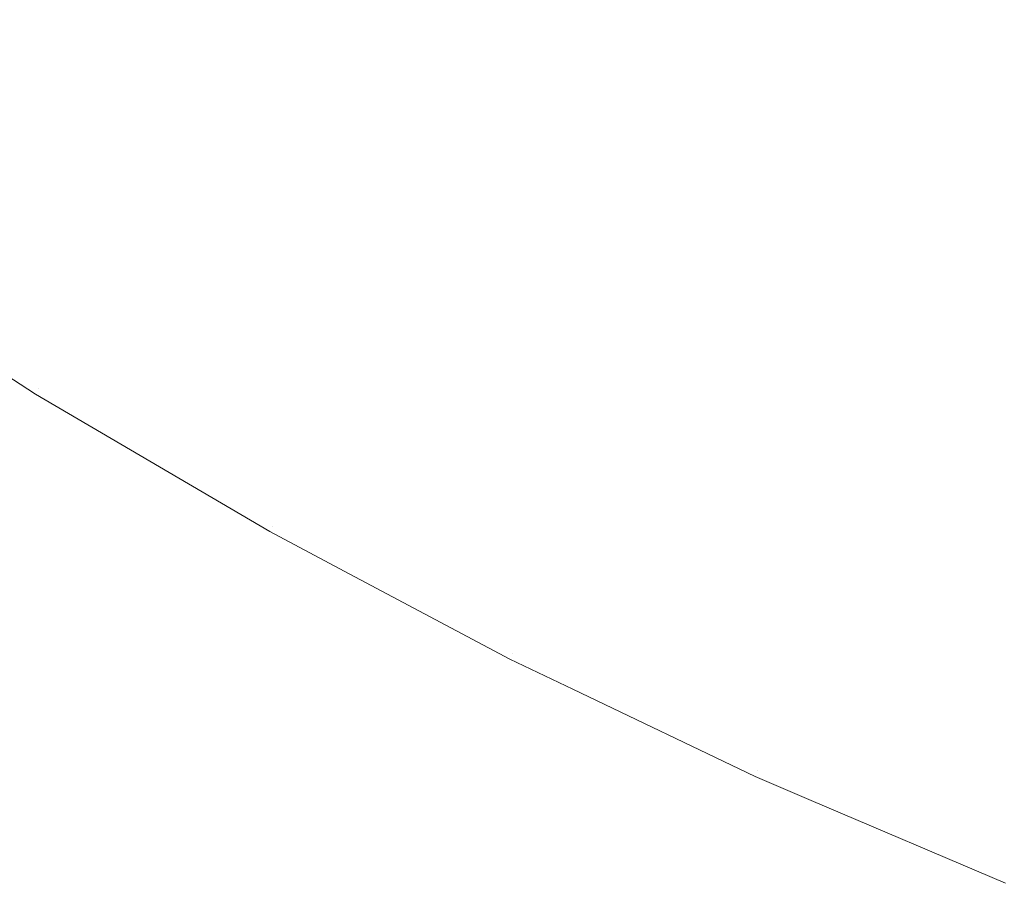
# Model space of a CAD drawing. Header units: centimetres. Extents: x -26.3 to 27.5, y 4.2 to 67.9.
# Tile 3 of 256: x -26.0392 to -26.0238, y 4.2074 to 4.2209. Entities that reach past the tile are written whole.
import ezdxf

# ---------------------------------------------------------------- set-up
doc = ezdxf.new("R2010")
doc.units = ezdxf.units.CM
doc.header["$LTSCALE"] = 2.54
doc.layers.add('Lucido design-1', color=7, linetype='Continuous')

# ---------------------------------------------------------------- blocks, each defined once
blk = doc.blocks.new('Gruppo-2-1')
at = {"color": 7, "linetype": 'Continuous', "lineweight": 9}
for points, invisible_edges in [([(-26.034712, 4.221971, -1111.074699), (-26.03799, 4.224086, -1111.074699), (-26.038868, 4.222786, -1111.078574), (-26.035535, 4.220635, -1111.078574)], 15), ([(-26.034712, 4.221971, -1147.174699), (-26.03799, 4.224086, -1147.174699), (-26.038868, 4.222786, -1147.178574), (-26.035535, 4.220635, -1147.178574)], 15), ([(-26.031166, 4.220323, -1111.754488), (-26.034517, 4.222289, -1111.754488), (-26.033607, 4.223765, -1111.758213), (-26.030321, 4.221837, -1111.758213)], 15), ([(-26.031166, 4.220323, -1147.854488), (-26.034517, 4.222289, -1147.854488), (-26.033607, 4.223765, -1147.858213), (-26.030321, 4.221837, -1147.858213)], 15), ([(-26.030504, 4.221508, -1111.07089), (-26.033805, 4.223445, -1111.07089), (-26.034712, 4.221971, -1111.074699), (-26.031348, 4.219997, -1111.074699)], 15), ([(-26.030504, 4.221508, -1147.17089), (-26.033805, 4.223445, -1147.17089), (-26.034712, 4.221971, -1147.174699), (-26.031348, 4.219997, -1147.174699)], 15), ([(-26.026955, 4.220049, -1111.758213), (-26.030321, 4.221837, -1111.758213), (-26.029402, 4.223481, -1111.761861), (-26.026107, 4.221731, -1111.761861)], 15), ([(-26.026955, 4.220049, -1147.858213), (-26.030321, 4.221837, -1147.858213), (-26.029402, 4.223481, -1147.861861), (-26.026107, 4.221731, -1147.861861)], 15), ([(-26.02274, 4.220122, -1111.761861), (-26.026107, 4.221731, -1111.761861), (-26.025193, 4.223543, -1111.765425), (-26.021904, 4.221972, -1111.765425)], 15), ([(-26.02274, 4.220122, -1147.861861), (-26.026107, 4.221731, -1147.861861), (-26.025193, 4.223543, -1147.865425), (-26.021904, 4.221972, -1147.865425)], 15), ([(-26.026273, 4.221402, -1111.067152), (-26.029582, 4.223159, -1111.067152), (-26.030504, 4.221508, -1111.07089), (-26.027124, 4.219713, -1111.07089)], 15), ([(-26.026273, 4.221402, -1147.167152), (-26.029582, 4.223159, -1147.167152), (-26.030504, 4.221508, -1147.17089), (-26.027124, 4.219713, -1147.17089)], 15), ([(-26.022048, 4.221653, -1111.063494), (-26.025351, 4.223231, -1111.063494), (-26.026273, 4.221402, -1111.067152), (-26.022892, 4.219787, -1111.067152)], 15), ([(-26.022048, 4.221653, -1147.163494), (-26.025351, 4.223231, -1147.163494), (-26.026273, 4.221402, -1147.167152), (-26.022892, 4.219787, -1147.167152)], 15), ([(-26.036092, 4.21973, -1111.746829), (-26.039463, 4.221906, -1111.746829), (-26.038666, 4.223086, -1111.750691), (-26.035345, 4.220943, -1111.750691)], 15), ([(-26.036092, 4.21973, -1147.846829), (-26.039463, 4.221906, -1147.846829), (-26.038666, 4.223086, -1147.850691), (-26.035345, 4.220943, -1147.850691)], 15), ([(-26.035535, 4.220635, -1111.078574), (-26.038868, 4.222786, -1111.078574), (-26.039655, 4.221622, -1111.082507), (-26.036272, 4.219438, -1111.082507)], 15), ([(-26.035535, 4.220635, -1147.178574), (-26.038868, 4.222786, -1147.178574), (-26.039655, 4.221622, -1147.182507), (-26.036272, 4.219438, -1147.182507)], 15), ([(-26.031937, 4.218943, -1111.750691), (-26.035345, 4.220943, -1111.750691), (-26.034517, 4.222289, -1111.754488), (-26.031166, 4.220323, -1111.754488)], 15), ([(-26.031937, 4.218943, -1147.850691), (-26.035345, 4.220943, -1147.850691), (-26.034517, 4.222289, -1147.854488), (-26.031166, 4.220323, -1147.854488)], 15), ([(-26.036755, 4.218653, -1111.742909), (-26.040172, 4.220858, -1111.742909), (-26.039463, 4.221906, -1111.746829), (-26.036092, 4.21973, -1111.746829)], 15), ([(-26.036755, 4.218653, -1147.842909), (-26.040172, 4.220858, -1147.842909), (-26.039463, 4.221906, -1147.846829), (-26.036092, 4.21973, -1147.846829)], 15), ([(-26.031348, 4.219997, -1111.074699), (-26.034712, 4.221971, -1111.074699), (-26.035535, 4.220635, -1111.078574), (-26.032114, 4.218627, -1111.078574)], 15), ([(-26.031348, 4.219997, -1147.174699), (-26.034712, 4.221971, -1147.174699), (-26.035535, 4.220635, -1147.178574), (-26.032114, 4.218627, -1147.178574)], 15), ([(-26.027735, 4.218501, -1111.754488), (-26.031166, 4.220323, -1111.754488), (-26.030321, 4.221837, -1111.758213), (-26.026955, 4.220049, -1111.758213)], 15), ([(-26.027735, 4.218501, -1147.854488), (-26.031166, 4.220323, -1147.854488), (-26.030321, 4.221837, -1147.858213), (-26.026955, 4.220049, -1147.858213)], 15), ([(-26.036272, 4.219438, -1111.082507), (-26.039655, 4.221622, -1111.082507), (-26.040348, 4.220596, -1111.086492), (-26.036921, 4.218384, -1111.086492)], 15), ([(-26.036272, 4.219438, -1147.182507), (-26.039655, 4.221622, -1147.182507), (-26.040348, 4.220596, -1147.186492), (-26.036921, 4.218384, -1147.186492)], 15), ([(-26.023516, 4.218406, -1111.758213), (-26.026955, 4.220049, -1111.758213), (-26.026107, 4.221731, -1111.761861), (-26.02274, 4.220122, -1111.761861)], 15), ([(-26.023516, 4.218406, -1147.858213), (-26.026955, 4.220049, -1147.858213), (-26.026107, 4.221731, -1147.861861), (-26.02274, 4.220122, -1147.861861)], 15), ([(-26.027124, 4.219713, -1111.07089), (-26.030504, 4.221508, -1111.07089), (-26.031348, 4.219997, -1111.074699), (-26.027904, 4.218167, -1111.074699)], 15), ([(-26.027124, 4.219713, -1147.17089), (-26.030504, 4.221508, -1147.17089), (-26.031348, 4.219997, -1147.174699), (-26.027904, 4.218167, -1147.174699)], 15), ([(-26.022892, 4.219787, -1111.067152), (-26.026273, 4.221402, -1111.067152), (-26.027124, 4.219713, -1111.07089), (-26.023671, 4.218063, -1111.07089)], 15), ([(-26.022892, 4.219787, -1147.167152), (-26.026273, 4.221402, -1147.167152), (-26.027124, 4.219713, -1147.17089), (-26.023671, 4.218063, -1147.17089)], 15), ([(-26.037334, 4.217713, -1111.738936), (-26.04079, 4.219943, -1111.738936), (-26.040172, 4.220858, -1111.742909), (-26.036755, 4.218653, -1111.742909)], 15), ([(-26.037334, 4.217713, -1147.838936), (-26.04079, 4.219943, -1147.838936), (-26.040172, 4.220858, -1147.842909), (-26.036755, 4.218653, -1147.842909)], 15), ([(-26.032632, 4.2177, -1111.746829), (-26.036092, 4.21973, -1111.746829), (-26.035345, 4.220943, -1111.750691), (-26.031937, 4.218943, -1111.750691)], 15), ([(-26.032632, 4.2177, -1147.846829), (-26.036092, 4.21973, -1147.846829), (-26.035345, 4.220943, -1147.850691), (-26.031937, 4.218943, -1147.850691)], 15), ([(-26.036921, 4.218384, -1111.086492), (-26.040348, 4.220596, -1111.086492), (-26.040947, 4.21971, -1111.090522), (-26.037482, 4.217473, -1111.090522)], 15), ([(-26.036921, 4.218384, -1147.186492), (-26.040348, 4.220596, -1147.186492), (-26.040947, 4.21971, -1147.190522), (-26.037482, 4.217473, -1147.190522)], 15), ([(-26.032114, 4.218627, -1111.078574), (-26.035535, 4.220635, -1111.078574), (-26.036272, 4.219438, -1111.082507), (-26.032799, 4.2174, -1111.082507)], 15), ([(-26.032114, 4.218627, -1147.178574), (-26.035535, 4.220635, -1147.178574), (-26.036272, 4.219438, -1147.182507), (-26.032799, 4.2174, -1147.182507)], 15), ([(-26.028447, 4.217089, -1111.750691), (-26.031937, 4.218943, -1111.750691), (-26.031166, 4.220323, -1111.754488), (-26.027735, 4.218501, -1111.754488)], 15), ([(-26.028447, 4.217089, -1147.850691), (-26.031937, 4.218943, -1147.850691), (-26.031166, 4.220323, -1147.854488), (-26.027735, 4.218501, -1147.854488)], 15), ([(-26.037827, 4.216913, -1111.734917), (-26.041316, 4.219165, -1111.734917), (-26.04079, 4.219943, -1111.738936), (-26.037334, 4.217713, -1111.738936)], 15), ([(-26.037827, 4.216913, -1147.834917), (-26.041316, 4.219165, -1147.834917), (-26.04079, 4.219943, -1147.838936), (-26.037334, 4.217713, -1147.838936)], 15), ([(-26.027904, 4.218167, -1111.074699), (-26.031348, 4.219997, -1111.074699), (-26.032114, 4.218627, -1111.078574), (-26.02861, 4.216766, -1111.078574)], 15), ([(-26.027904, 4.218167, -1147.174699), (-26.031348, 4.219997, -1147.174699), (-26.032114, 4.218627, -1147.178574), (-26.02861, 4.216766, -1147.178574)], 15), ([(-26.02423, 4.216826, -1111.754488), (-26.027735, 4.218501, -1111.754488), (-26.026955, 4.220049, -1111.758213), (-26.023516, 4.218406, -1111.758213)], 15), ([(-26.02423, 4.216826, -1147.854488), (-26.027735, 4.218501, -1147.854488), (-26.026955, 4.220049, -1147.858213), (-26.023516, 4.218406, -1147.858213)], 15), ([(-26.037482, 4.217473, -1111.090522), (-26.040947, 4.21971, -1111.090522), (-26.041452, 4.218964, -1111.094589), (-26.037954, 4.216706, -1111.094589)], 15), ([(-26.037482, 4.217473, -1147.190522), (-26.040947, 4.21971, -1147.190522), (-26.041452, 4.218964, -1147.194589), (-26.037954, 4.216706, -1147.194589)], 15), ([(-26.033249, 4.216595, -1111.742909), (-26.036755, 4.218653, -1111.742909), (-26.036092, 4.21973, -1111.746829), (-26.032632, 4.2177, -1111.746829)], 15), ([(-26.033249, 4.216595, -1147.842909), (-26.036755, 4.218653, -1147.842909), (-26.036092, 4.21973, -1147.846829), (-26.032632, 4.2177, -1147.846829)], 15), ([(-26.023671, 4.218063, -1111.07089), (-26.027124, 4.219713, -1111.07089), (-26.027904, 4.218167, -1111.074699), (-26.024384, 4.216485, -1111.074699)], 15), ([(-26.023671, 4.218063, -1147.17089), (-26.027124, 4.219713, -1147.17089), (-26.027904, 4.218167, -1147.174699), (-26.024384, 4.216485, -1147.174699)], 15), ([(-26.032799, 4.2174, -1111.082507), (-26.036272, 4.219438, -1111.082507), (-26.036921, 4.218384, -1111.086492), (-26.033403, 4.21632, -1111.086492)], 15), ([(-26.032799, 4.2174, -1147.182507), (-26.036272, 4.219438, -1147.182507), (-26.036921, 4.218384, -1147.186492), (-26.033403, 4.21632, -1147.186492)], 15), ([(-26.038232, 4.216254, -1111.73086), (-26.041749, 4.218524, -1111.73086), (-26.041316, 4.219165, -1111.734917), (-26.037827, 4.216913, -1111.734917)], 15), ([(-26.038232, 4.216254, -1147.83086), (-26.041749, 4.218524, -1147.83086), (-26.041316, 4.219165, -1147.834917), (-26.037827, 4.216913, -1147.834917)], 15), ([(-26.037954, 4.216706, -1111.094589), (-26.041452, 4.218964, -1111.094589), (-26.04186, 4.218359, -1111.098686), (-26.038336, 4.216085, -1111.098686)], 15), ([(-26.037954, 4.216706, -1147.194589), (-26.041452, 4.218964, -1147.194589), (-26.04186, 4.218359, -1147.198686), (-26.038336, 4.216085, -1147.198686)], 15), ([(-26.029088, 4.215818, -1111.746829), (-26.032632, 4.2177, -1111.746829), (-26.031937, 4.218943, -1111.750691), (-26.028447, 4.217089, -1111.750691)], 15), ([(-26.029088, 4.215818, -1147.846829), (-26.032632, 4.2177, -1147.846829), (-26.031937, 4.218943, -1147.850691), (-26.028447, 4.217089, -1147.850691)], 15), ([(-26.03855, 4.215738, -1111.726771), (-26.042088, 4.218022, -1111.726771), (-26.041749, 4.218524, -1111.73086), (-26.038232, 4.216254, -1111.73086)], 15), ([(-26.03855, 4.215738, -1147.826771), (-26.042088, 4.218022, -1147.826771), (-26.041749, 4.218524, -1147.83086), (-26.038232, 4.216254, -1147.83086)], 15), ([(-26.033787, 4.215632, -1111.738936), (-26.037334, 4.217713, -1111.738936), (-26.036755, 4.218653, -1111.742909), (-26.033249, 4.216595, -1111.742909)], 15), ([(-26.033787, 4.215632, -1147.838936), (-26.037334, 4.217713, -1147.838936), (-26.036755, 4.218653, -1147.842909), (-26.033249, 4.216595, -1147.842909)], 15), ([(-26.02861, 4.216766, -1111.078574), (-26.032114, 4.218627, -1111.078574), (-26.032799, 4.2174, -1111.082507), (-26.029242, 4.215512, -1111.082507)], 15), ([(-26.02861, 4.216766, -1147.178574), (-26.032114, 4.218627, -1147.178574), (-26.032799, 4.2174, -1147.182507), (-26.029242, 4.215512, -1147.182507)], 15), ([(-26.038336, 4.216085, -1111.098686), (-26.04186, 4.218359, -1111.098686), (-26.042173, 4.217897, -1111.102807), (-26.038629, 4.21561, -1111.102807)], 15), ([(-26.038336, 4.216085, -1147.198686), (-26.04186, 4.218359, -1147.198686), (-26.042173, 4.217897, -1147.202807), (-26.038629, 4.21561, -1147.202807)], 15), ([(-26.033403, 4.21632, -1111.086492), (-26.036921, 4.218384, -1111.086492), (-26.037482, 4.217473, -1111.090522), (-26.033924, 4.215386, -1111.090522)], 15), ([(-26.033403, 4.21632, -1147.186492), (-26.036921, 4.218384, -1147.186492), (-26.037482, 4.217473, -1147.190522), (-26.033924, 4.215386, -1147.190522)], 15), ([(-26.024881, 4.215386, -1111.750691), (-26.028447, 4.217089, -1111.750691), (-26.027735, 4.218501, -1111.754488), (-26.02423, 4.216826, -1111.754488)], 15), ([(-26.024881, 4.215386, -1147.850691), (-26.028447, 4.217089, -1147.850691), (-26.027735, 4.218501, -1147.854488), (-26.02423, 4.216826, -1147.854488)], 15), ([(-26.020657, 4.215301, -1111.754488), (-26.02423, 4.216826, -1111.754488), (-26.023516, 4.218406, -1111.758213), (-26.020011, 4.21691, -1111.758213)], 15), ([(-26.020657, 4.215301, -1147.854488), (-26.02423, 4.216826, -1147.854488), (-26.023516, 4.218406, -1147.858213), (-26.020011, 4.21691, -1147.858213)], 15), ([(-26.024384, 4.216485, -1111.074699), (-26.027904, 4.218167, -1111.074699), (-26.02861, 4.216766, -1111.078574), (-26.025031, 4.215056, -1111.078574)], 15), ([(-26.024384, 4.216485, -1147.174699), (-26.027904, 4.218167, -1147.174699), (-26.02861, 4.216766, -1147.178574), (-26.025031, 4.215056, -1147.178574)], 15), ([(-26.020151, 4.216561, -1111.07089), (-26.023671, 4.218063, -1111.07089), (-26.024384, 4.216485, -1111.074699), (-26.020797, 4.214955, -1111.074699)], 15), ([(-26.020151, 4.216561, -1147.17089), (-26.023671, 4.218063, -1147.17089), (-26.024384, 4.216485, -1147.174699), (-26.020797, 4.214955, -1147.174699)], 15), ([(-26.038629, 4.21561, -1111.102807), (-26.042173, 4.217897, -1111.102807), (-26.042389, 4.217577, -1111.106944), (-26.038831, 4.215281, -1111.106944)], 15), ([(-26.038629, 4.21561, -1147.202807), (-26.042173, 4.217897, -1147.202807), (-26.042389, 4.217577, -1147.206944), (-26.038831, 4.215281, -1147.206944)], 15), ([(-26.038779, 4.215367, -1111.722656), (-26.042333, 4.21766, -1111.722656), (-26.042088, 4.218022, -1111.726771), (-26.03855, 4.215738, -1111.726771)], 15), ([(-26.038779, 4.215367, -1147.822656), (-26.042333, 4.21766, -1147.822656), (-26.042088, 4.218022, -1147.826771), (-26.03855, 4.215738, -1147.826771)], 15), ([(-26.038918, 4.21514, -1111.718524), (-26.042482, 4.21744, -1111.718524), (-26.042333, 4.21766, -1111.722656), (-26.038779, 4.215367, -1111.722656)], 15), ([(-26.038918, 4.21514, -1147.818524), (-26.042482, 4.21744, -1147.818524), (-26.042333, 4.21766, -1147.822656), (-26.038779, 4.215367, -1147.822656)], 15), ([(-26.034245, 4.214811, -1111.734917), (-26.037827, 4.216913, -1111.734917), (-26.037334, 4.217713, -1111.738936), (-26.033787, 4.215632, -1111.738936)], 15), ([(-26.034245, 4.214811, -1147.834917), (-26.037827, 4.216913, -1147.834917), (-26.037334, 4.217713, -1147.838936), (-26.033787, 4.215632, -1147.838936)], 15), ([(-26.029658, 4.214688, -1111.742909), (-26.033249, 4.216595, -1111.742909), (-26.032632, 4.2177, -1111.746829), (-26.029088, 4.215818, -1111.746829)], 15), ([(-26.029658, 4.214688, -1147.842909), (-26.033249, 4.216595, -1147.842909), (-26.032632, 4.2177, -1147.846829), (-26.029088, 4.215818, -1147.846829)], 15), ([(-26.038831, 4.215281, -1111.106944), (-26.042389, 4.217577, -1111.106944), (-26.042508, 4.2174, -1111.111089), (-26.038943, 4.215099, -1111.111089)], 15), ([(-26.038831, 4.215281, -1147.206944), (-26.042389, 4.217577, -1147.206944), (-26.042508, 4.2174, -1147.211089), (-26.038943, 4.215099, -1147.211089)], 15), ([(-26.042482, 4.21744, -1111.718524), (-26.038918, 4.21514, -1111.718524), (-26.038968, 4.215059, -1111.714164), (-26.041262, 4.21654, -1111.714164)], 11), ([(-26.042482, 4.21744, -1147.818524), (-26.038918, 4.21514, -1147.818524), (-26.038968, 4.215059, -1147.814164), (-26.041262, 4.21654, -1147.814164)], 11), ([(-26.033924, 4.215386, -1111.090522), (-26.037482, 4.217473, -1111.090522), (-26.037954, 4.216706, -1111.094589), (-26.034363, 4.2146, -1111.094589)], 15), ([(-26.033924, 4.215386, -1147.190522), (-26.037482, 4.217473, -1147.190522), (-26.037954, 4.216706, -1147.194589), (-26.034363, 4.2146, -1147.194589)], 15), ([(-26.041262, 4.21654, -1111.114164), (-26.038968, 4.215059, -1111.114164), (-26.038943, 4.215099, -1111.111089), (-26.042508, 4.2174, -1111.111089)], 14), ([(-26.041262, 4.21654, -1147.214164), (-26.038968, 4.215059, -1147.214164), (-26.038943, 4.215099, -1147.211089), (-26.042508, 4.2174, -1147.211089)], 14), ([(-26.029242, 4.215512, -1111.082507), (-26.032799, 4.2174, -1111.082507), (-26.033403, 4.21632, -1111.086492), (-26.0298, 4.214406, -1111.086492)], 15), ([(-26.029242, 4.215512, -1147.182507), (-26.032799, 4.2174, -1147.182507), (-26.033403, 4.21632, -1147.186492), (-26.0298, 4.214406, -1147.186492)], 15), ([(-26.025468, 4.214088, -1111.746829), (-26.029088, 4.215818, -1111.746829), (-26.028447, 4.217089, -1111.750691), (-26.024881, 4.215386, -1111.750691)], 15), ([(-26.025468, 4.214088, -1147.846829), (-26.029088, 4.215818, -1147.846829), (-26.028447, 4.217089, -1147.850691), (-26.024881, 4.215386, -1147.850691)], 15), ([(-26.034622, 4.214136, -1111.73086), (-26.038232, 4.216254, -1111.73086), (-26.037827, 4.216913, -1111.734917), (-26.034245, 4.214811, -1111.734917)], 15), ([(-26.034622, 4.214136, -1147.83086), (-26.038232, 4.216254, -1147.83086), (-26.037827, 4.216913, -1147.834917), (-26.034245, 4.214811, -1147.834917)], 15), ([(-26.021247, 4.213835, -1111.750691), (-26.024881, 4.215386, -1111.750691), (-26.02423, 4.216826, -1111.754488), (-26.020657, 4.215301, -1111.754488)], 15), ([(-26.021247, 4.213835, -1147.850691), (-26.024881, 4.215386, -1147.850691), (-26.02423, 4.216826, -1147.854488), (-26.020657, 4.215301, -1147.854488)], 15), ([(-26.034363, 4.2146, -1111.094589), (-26.037954, 4.216706, -1111.094589), (-26.038336, 4.216085, -1111.098686), (-26.034719, 4.213963, -1111.098686)], 15), ([(-26.034363, 4.2146, -1147.194589), (-26.037954, 4.216706, -1147.194589), (-26.038336, 4.216085, -1147.198686), (-26.034719, 4.213963, -1147.198686)], 15), ([(-26.025031, 4.215056, -1111.078574), (-26.02861, 4.216766, -1111.078574), (-26.029242, 4.215512, -1111.082507), (-26.025609, 4.213776, -1111.082507)], 15), ([(-26.025031, 4.215056, -1147.178574), (-26.02861, 4.216766, -1147.178574), (-26.029242, 4.215512, -1147.182507), (-26.025609, 4.213776, -1147.182507)], 15), ([(-26.038968, 4.215059, -1111.114164), (-26.041262, 4.21654, -1111.114164), (-26.041262, 4.21654, -1111.714164), (-26.038968, 4.215059, -1111.714164)], 10), ([(-26.038968, 4.215059, -1147.214164), (-26.041262, 4.21654, -1147.214164), (-26.041262, 4.21654, -1147.814164), (-26.038968, 4.215059, -1147.814164)], 10), ([(-26.030155, 4.213702, -1111.738936), (-26.033787, 4.215632, -1111.738936), (-26.033249, 4.216595, -1111.742909), (-26.029658, 4.214688, -1111.742909)], 15), ([(-26.030155, 4.213702, -1147.838936), (-26.033787, 4.215632, -1147.838936), (-26.033249, 4.216595, -1147.842909), (-26.029658, 4.214688, -1147.842909)], 15), ([(-26.020797, 4.214955, -1111.074699), (-26.024384, 4.216485, -1111.074699), (-26.025031, 4.215056, -1111.078574), (-26.021382, 4.213499, -1111.078574)], 15), ([(-26.020797, 4.214955, -1147.174699), (-26.024384, 4.216485, -1147.174699), (-26.025031, 4.215056, -1147.178574), (-26.021382, 4.213499, -1147.178574)], 15), ([(-26.034918, 4.213607, -1111.726771), (-26.03855, 4.215738, -1111.726771), (-26.038232, 4.216254, -1111.73086), (-26.034622, 4.214136, -1111.73086)], 15), ([(-26.034918, 4.213607, -1147.826771), (-26.03855, 4.215738, -1147.826771), (-26.038232, 4.216254, -1147.83086), (-26.034622, 4.214136, -1147.83086)], 15), ([(-26.0298, 4.214406, -1111.086492), (-26.033403, 4.21632, -1111.086492), (-26.033924, 4.215386, -1111.090522), (-26.030281, 4.213451, -1111.090522)], 15), ([(-26.0298, 4.214406, -1147.186492), (-26.033403, 4.21632, -1147.186492), (-26.033924, 4.215386, -1147.190522), (-26.030281, 4.213451, -1147.190522)], 15), ([(-26.034719, 4.213963, -1111.098686), (-26.038336, 4.216085, -1111.098686), (-26.038629, 4.21561, -1111.102807), (-26.034991, 4.213475, -1111.102807)], 15), ([(-26.034719, 4.213963, -1147.198686), (-26.038336, 4.216085, -1147.198686), (-26.038629, 4.21561, -1147.202807), (-26.034991, 4.213475, -1147.202807)], 15), ([(-26.025989, 4.212935, -1111.742909), (-26.029658, 4.214688, -1111.742909), (-26.029088, 4.215818, -1111.746829), (-26.025468, 4.214088, -1111.746829)], 15), ([(-26.025989, 4.212935, -1147.842909), (-26.029658, 4.214688, -1147.842909), (-26.029088, 4.215818, -1147.846829), (-26.025468, 4.214088, -1147.846829)], 15), ([(-26.034991, 4.213475, -1111.102807), (-26.038629, 4.21561, -1111.102807), (-26.038831, 4.215281, -1111.106944), (-26.03518, 4.213138, -1111.106944)], 15), ([(-26.034991, 4.213475, -1147.202807), (-26.038629, 4.21561, -1147.202807), (-26.038831, 4.215281, -1147.206944), (-26.03518, 4.213138, -1147.206944)], 15), ([(-26.035131, 4.213226, -1111.722656), (-26.038779, 4.215367, -1111.722656), (-26.03855, 4.215738, -1111.726771), (-26.034918, 4.213607, -1111.726771)], 15), ([(-26.035131, 4.213226, -1147.822656), (-26.038779, 4.215367, -1147.822656), (-26.03855, 4.215738, -1147.826771), (-26.034918, 4.213607, -1147.826771)], 15), ([(-26.030578, 4.212863, -1111.734917), (-26.034245, 4.214811, -1111.734917), (-26.033787, 4.215632, -1111.738936), (-26.030155, 4.213702, -1111.738936)], 15), ([(-26.030578, 4.212863, -1147.834917), (-26.034245, 4.214811, -1147.834917), (-26.033787, 4.215632, -1147.838936), (-26.030155, 4.213702, -1147.838936)], 15), ([(-26.025609, 4.213776, -1111.082507), (-26.029242, 4.215512, -1111.082507), (-26.0298, 4.214406, -1111.086492), (-26.026119, 4.212647, -1111.086492)], 15), ([(-26.025609, 4.213776, -1147.182507), (-26.029242, 4.215512, -1147.182507), (-26.0298, 4.214406, -1147.186492), (-26.026119, 4.212647, -1147.186492)], 15), ([(-26.035261, 4.212994, -1111.718524), (-26.038918, 4.21514, -1111.718524), (-26.038779, 4.215367, -1111.722656), (-26.035131, 4.213226, -1111.722656)], 15), ([(-26.035261, 4.212994, -1147.818524), (-26.038918, 4.21514, -1147.818524), (-26.038779, 4.215367, -1147.822656), (-26.035131, 4.213226, -1147.822656)], 15), ([(-26.030281, 4.213451, -1111.090522), (-26.033924, 4.215386, -1111.090522), (-26.034363, 4.2146, -1111.094589), (-26.030687, 4.212647, -1111.094589)], 15), ([(-26.030281, 4.213451, -1147.190522), (-26.033924, 4.215386, -1147.190522), (-26.034363, 4.2146, -1147.194589), (-26.030687, 4.212647, -1147.194589)], 15), ([(-26.021778, 4.212513, -1111.746829), (-26.025468, 4.214088, -1111.746829), (-26.024881, 4.215386, -1111.750691), (-26.021247, 4.213835, -1111.750691)], 15), ([(-26.021778, 4.212513, -1147.846829), (-26.025468, 4.214088, -1147.846829), (-26.024881, 4.215386, -1147.850691), (-26.021247, 4.213835, -1147.850691)], 15), ([(-26.037788, 4.214367, -1111.714164), (-26.038968, 4.215059, -1111.714164), (-26.038918, 4.21514, -1111.718524)], 10), ([(-26.037788, 4.214367, -1147.814164), (-26.038968, 4.215059, -1147.814164), (-26.038918, 4.21514, -1147.818524)], 10), ([(-26.03518, 4.213138, -1111.106944), (-26.038831, 4.215281, -1111.106944), (-26.038943, 4.215099, -1111.111089), (-26.035284, 4.212952, -1111.111089)], 15), ([(-26.03518, 4.213138, -1147.206944), (-26.038831, 4.215281, -1147.206944), (-26.038943, 4.215099, -1147.211089), (-26.035284, 4.212952, -1147.211089)], 15), ([(-26.038918, 4.21514, -1111.718524), (-26.035261, 4.212994, -1111.718524), (-26.035307, 4.212911, -1111.714164), (-26.037788, 4.214367, -1111.714164)], 11), ([(-26.038918, 4.21514, -1147.818524), (-26.035261, 4.212994, -1147.818524), (-26.035307, 4.212911, -1147.814164), (-26.037788, 4.214367, -1147.814164)], 11), ([(-26.038943, 4.215099, -1111.111089), (-26.038968, 4.215059, -1111.114164), (-26.037788, 4.214367, -1111.114164)], 9), ([(-26.038943, 4.215099, -1147.211089), (-26.038968, 4.215059, -1147.214164), (-26.037788, 4.214367, -1147.214164)], 9), ([(-26.038968, 4.215059, -1111.714164), (-26.037788, 4.214367, -1111.714164), (-26.037788, 4.214367, -1111.114164), (-26.038968, 4.215059, -1111.114164)], 10), ([(-26.038968, 4.215059, -1147.814164), (-26.037788, 4.214367, -1147.814164), (-26.037788, 4.214367, -1147.214164), (-26.038968, 4.215059, -1147.214164)], 10), ([(-26.037788, 4.214367, -1111.114164), (-26.035307, 4.212911, -1111.114164), (-26.035284, 4.212952, -1111.111089), (-26.038943, 4.215099, -1111.111089)], 14), ([(-26.037788, 4.214367, -1147.214164), (-26.035307, 4.212911, -1147.214164), (-26.035284, 4.212952, -1147.211089), (-26.038943, 4.215099, -1147.211089)], 14), ([(-26.021382, 4.213499, -1111.078574), (-26.025031, 4.215056, -1111.078574), (-26.025609, 4.213776, -1111.082507), (-26.021905, 4.212195, -1111.082507)], 15), ([(-26.021382, 4.213499, -1147.178574), (-26.025031, 4.215056, -1147.178574), (-26.025609, 4.213776, -1147.182507), (-26.021905, 4.212195, -1147.182507)], 15), ([(-26.030926, 4.212173, -1111.73086), (-26.034622, 4.214136, -1111.73086), (-26.034245, 4.214811, -1111.734917), (-26.030578, 4.212863, -1111.734917)], 15), ([(-26.030926, 4.212173, -1147.83086), (-26.034622, 4.214136, -1147.83086), (-26.034245, 4.214811, -1147.834917), (-26.030578, 4.212863, -1147.834917)], 15), ([(-26.026444, 4.211929, -1111.738936), (-26.030155, 4.213702, -1111.738936), (-26.029658, 4.214688, -1111.742909), (-26.025989, 4.212935, -1111.742909)], 15), ([(-26.026444, 4.211929, -1147.838936), (-26.030155, 4.213702, -1147.838936), (-26.029658, 4.214688, -1147.842909), (-26.025989, 4.212935, -1147.842909)], 15), ([(-26.030687, 4.212647, -1111.094589), (-26.034363, 4.2146, -1111.094589), (-26.034719, 4.213963, -1111.098686), (-26.031015, 4.211995, -1111.098686)], 15), ([(-26.030687, 4.212647, -1147.194589), (-26.034363, 4.2146, -1147.194589), (-26.034719, 4.213963, -1147.198686), (-26.031015, 4.211995, -1147.198686)], 15), ([(-26.035307, 4.212911, -1111.114164), (-26.037788, 4.214367, -1111.114164), (-26.037788, 4.214367, -1111.714164), (-26.035307, 4.212911, -1111.714164)], 10), ([(-26.035307, 4.212911, -1147.214164), (-26.037788, 4.214367, -1147.214164), (-26.037788, 4.214367, -1147.814164), (-26.035307, 4.212911, -1147.814164)], 10), ([(-26.026119, 4.212647, -1111.086492), (-26.0298, 4.214406, -1111.086492), (-26.030281, 4.213451, -1111.090522), (-26.02656, 4.211672, -1111.090522)], 15), ([(-26.026119, 4.212647, -1147.186492), (-26.0298, 4.214406, -1147.186492), (-26.030281, 4.213451, -1147.190522), (-26.02656, 4.211672, -1147.190522)], 15), ([(-26.031199, 4.211632, -1111.726771), (-26.034918, 4.213607, -1111.726771), (-26.034622, 4.214136, -1111.73086), (-26.030926, 4.212173, -1111.73086)], 15), ([(-26.031199, 4.211632, -1147.826771), (-26.034918, 4.213607, -1147.826771), (-26.034622, 4.214136, -1147.83086), (-26.030926, 4.212173, -1147.83086)], 15), ([(-26.022249, 4.211339, -1111.742909), (-26.025989, 4.212935, -1111.742909), (-26.025468, 4.214088, -1111.746829), (-26.021778, 4.212513, -1111.746829)], 15), ([(-26.022249, 4.211339, -1147.842909), (-26.025989, 4.212935, -1147.842909), (-26.025468, 4.214088, -1147.846829), (-26.021778, 4.212513, -1147.846829)], 15), ([(-26.031015, 4.211995, -1111.098686), (-26.034719, 4.213963, -1111.098686), (-26.034991, 4.213475, -1111.102807), (-26.031266, 4.211497, -1111.102807)], 15), ([(-26.031015, 4.211995, -1147.198686), (-26.034719, 4.213963, -1147.198686), (-26.034991, 4.213475, -1147.202807), (-26.031266, 4.211497, -1147.202807)], 15), ([(-26.021905, 4.212195, -1111.082507), (-26.025609, 4.213776, -1111.082507), (-26.026119, 4.212647, -1111.086492), (-26.022367, 4.211046, -1111.086492)], 15), ([(-26.021905, 4.212195, -1147.182507), (-26.025609, 4.213776, -1147.182507), (-26.026119, 4.212647, -1147.186492), (-26.022367, 4.211046, -1147.186492)], 15), ([(-26.031395, 4.211242, -1111.722656), (-26.035131, 4.213226, -1111.722656), (-26.034918, 4.213607, -1111.726771), (-26.031199, 4.211632, -1111.726771)], 15), ([(-26.031395, 4.211242, -1147.822656), (-26.035131, 4.213226, -1147.822656), (-26.034918, 4.213607, -1147.826771), (-26.031199, 4.211632, -1147.826771)], 15), ([(-26.026831, 4.211073, -1111.734917), (-26.030578, 4.212863, -1111.734917), (-26.030155, 4.213702, -1111.738936), (-26.026444, 4.211929, -1111.738936)], 15), ([(-26.026831, 4.211073, -1147.834917), (-26.030578, 4.212863, -1147.834917), (-26.030155, 4.213702, -1147.838936), (-26.026444, 4.211929, -1147.838936)], 15), ([(-26.031266, 4.211497, -1111.102807), (-26.034991, 4.213475, -1111.102807), (-26.03518, 4.213138, -1111.106944), (-26.03144, 4.211152, -1111.106944)], 15), ([(-26.031266, 4.211497, -1147.202807), (-26.034991, 4.213475, -1147.202807), (-26.03518, 4.213138, -1147.206944), (-26.03144, 4.211152, -1147.206944)], 15), ([(-26.02656, 4.211672, -1111.090522), (-26.030281, 4.213451, -1111.090522), (-26.030687, 4.212647, -1111.094589), (-26.026931, 4.210852, -1111.094589)], 15), ([(-26.02656, 4.211672, -1147.190522), (-26.030281, 4.213451, -1147.190522), (-26.030687, 4.212647, -1147.194589), (-26.026931, 4.210852, -1147.194589)], 15), ([(-26.03144, 4.211152, -1111.106944), (-26.03518, 4.213138, -1111.106944), (-26.035284, 4.212952, -1111.111089), (-26.031536, 4.210962, -1111.111089)], 15), ([(-26.03144, 4.211152, -1147.206944), (-26.03518, 4.213138, -1147.206944), (-26.035284, 4.212952, -1147.211089), (-26.031536, 4.210962, -1147.211089)], 15), ([(-26.031515, 4.211004, -1111.718524), (-26.035261, 4.212994, -1111.718524), (-26.035131, 4.213226, -1111.722656), (-26.031395, 4.211242, -1111.722656)], 15), ([(-26.031515, 4.211004, -1147.818524), (-26.035261, 4.212994, -1147.818524), (-26.035131, 4.213226, -1147.822656), (-26.031395, 4.211242, -1147.822656)], 15), ([(-26.034225, 4.212336, -1111.714164), (-26.035307, 4.212911, -1111.714164), (-26.035261, 4.212994, -1111.718524)], 10), ([(-26.034225, 4.212336, -1147.814164), (-26.035307, 4.212911, -1147.814164), (-26.035261, 4.212994, -1147.818524)], 10), ([(-26.035261, 4.212994, -1111.718524), (-26.031515, 4.211004, -1111.718524), (-26.031558, 4.210919, -1111.714164), (-26.034225, 4.212336, -1111.714164)], 11), ([(-26.035261, 4.212994, -1147.818524), (-26.031515, 4.211004, -1147.818524), (-26.031558, 4.210919, -1147.814164), (-26.034225, 4.212336, -1147.814164)], 11), ([(-26.035284, 4.212952, -1111.111089), (-26.035307, 4.212911, -1111.114164), (-26.034225, 4.212336, -1111.114164)], 9), ([(-26.035284, 4.212952, -1147.211089), (-26.035307, 4.212911, -1147.214164), (-26.034225, 4.212336, -1147.214164)], 9), ([(-26.035307, 4.212911, -1111.714164), (-26.034225, 4.212336, -1111.714164), (-26.034225, 4.212336, -1111.114164), (-26.035307, 4.212911, -1111.114164)], 10), ([(-26.035307, 4.212911, -1147.814164), (-26.034225, 4.212336, -1147.814164), (-26.034225, 4.212336, -1147.214164), (-26.035307, 4.212911, -1147.214164)], 10), ([(-26.034225, 4.212336, -1111.114164), (-26.031558, 4.210919, -1111.114164), (-26.031536, 4.210962, -1111.111089), (-26.035284, 4.212952, -1111.111089)], 14), ([(-26.034225, 4.212336, -1147.214164), (-26.031558, 4.210919, -1147.214164), (-26.031536, 4.210962, -1147.211089), (-26.035284, 4.212952, -1147.211089)], 14), ([(-26.027149, 4.210368, -1111.73086), (-26.030926, 4.212173, -1111.73086), (-26.030578, 4.212863, -1111.734917), (-26.026831, 4.211073, -1111.734917)], 15), ([(-26.027149, 4.210368, -1147.83086), (-26.030926, 4.212173, -1147.83086), (-26.030578, 4.212863, -1147.834917), (-26.026831, 4.211073, -1147.834917)], 15), ([(-26.022661, 4.210315, -1111.738936), (-26.026444, 4.211929, -1111.738936), (-26.025989, 4.212935, -1111.742909), (-26.022249, 4.211339, -1111.742909)], 15), ([(-26.022661, 4.210315, -1147.838936), (-26.026444, 4.211929, -1147.838936), (-26.025989, 4.212935, -1147.842909), (-26.022249, 4.211339, -1147.842909)], 15), ([(-26.026931, 4.210852, -1111.094589), (-26.030687, 4.212647, -1111.094589), (-26.031015, 4.211995, -1111.098686), (-26.027231, 4.210187, -1111.098686)], 15), ([(-26.026931, 4.210852, -1147.194589), (-26.030687, 4.212647, -1147.194589), (-26.031015, 4.211995, -1147.198686), (-26.027231, 4.210187, -1147.198686)], 15), ([(-26.022367, 4.211046, -1111.086492), (-26.026119, 4.212647, -1111.086492), (-26.02656, 4.211672, -1111.090522), (-26.022766, 4.210054, -1111.090522)], 15), ([(-26.022367, 4.211046, -1147.186492), (-26.026119, 4.212647, -1147.186492), (-26.02656, 4.211672, -1147.190522), (-26.022766, 4.210054, -1147.190522)], 15), ([(-26.031558, 4.210919, -1111.114164), (-26.034225, 4.212336, -1111.114164), (-26.034225, 4.212336, -1111.714164), (-26.031558, 4.210919, -1111.714164)], 10), ([(-26.031558, 4.210919, -1147.214164), (-26.034225, 4.212336, -1147.214164), (-26.034225, 4.212336, -1147.814164), (-26.031558, 4.210919, -1147.814164)], 10), ([(-26.027399, 4.209816, -1111.726771), (-26.031199, 4.211632, -1111.726771), (-26.030926, 4.212173, -1111.73086), (-26.027149, 4.210368, -1111.73086)], 15), ([(-26.027399, 4.209816, -1147.826771), (-26.031199, 4.211632, -1147.826771), (-26.030926, 4.212173, -1147.83086), (-26.027149, 4.210368, -1147.83086)], 15), ([(-26.027231, 4.210187, -1111.098686), (-26.031015, 4.211995, -1111.098686), (-26.031266, 4.211497, -1111.102807), (-26.027461, 4.209679, -1111.102807)], 15), ([(-26.027231, 4.210187, -1147.198686), (-26.031015, 4.211995, -1147.198686), (-26.031266, 4.211497, -1147.202807), (-26.027461, 4.209679, -1147.202807)], 15), ([(-26.023011, 4.209443, -1111.734917), (-26.026831, 4.211073, -1111.734917), (-26.026444, 4.211929, -1111.738936), (-26.022661, 4.210315, -1111.738936)], 15), ([(-26.023011, 4.209443, -1147.834917), (-26.026831, 4.211073, -1147.834917), (-26.026444, 4.211929, -1147.838936), (-26.022661, 4.210315, -1147.838936)], 15), ([(-26.027579, 4.209418, -1111.722656), (-26.031395, 4.211242, -1111.722656), (-26.031199, 4.211632, -1111.726771), (-26.027399, 4.209816, -1111.726771)], 15), ([(-26.027579, 4.209418, -1147.822656), (-26.031395, 4.211242, -1147.822656), (-26.031199, 4.211632, -1147.826771), (-26.027399, 4.209816, -1147.826771)], 15), ([(-26.022766, 4.210054, -1111.090522), (-26.02656, 4.211672, -1111.090522), (-26.026931, 4.210852, -1111.094589), (-26.023102, 4.209218, -1111.094589)], 15), ([(-26.022766, 4.210054, -1147.190522), (-26.02656, 4.211672, -1147.190522), (-26.026931, 4.210852, -1147.194589), (-26.023102, 4.209218, -1147.194589)], 15), ([(-26.027461, 4.209679, -1111.102807), (-26.031266, 4.211497, -1111.102807), (-26.03144, 4.211152, -1111.106944), (-26.02762, 4.209327, -1111.106944)], 15), ([(-26.027461, 4.209679, -1147.202807), (-26.031266, 4.211497, -1147.202807), (-26.03144, 4.211152, -1147.206944), (-26.02762, 4.209327, -1147.206944)], 15), ([(-26.02762, 4.209327, -1111.106944), (-26.03144, 4.211152, -1111.106944), (-26.031536, 4.210962, -1111.111089), (-26.027708, 4.209132, -1111.111089)], 15), ([(-26.02762, 4.209327, -1147.206944), (-26.03144, 4.211152, -1147.206944), (-26.031536, 4.210962, -1147.211089), (-26.027708, 4.209132, -1147.211089)], 15), ([(-26.027688, 4.209176, -1111.718524), (-26.031515, 4.211004, -1111.718524), (-26.031395, 4.211242, -1111.722656), (-26.027579, 4.209418, -1111.722656)], 15), ([(-26.027688, 4.209176, -1147.818524), (-26.031515, 4.211004, -1147.818524), (-26.031395, 4.211242, -1147.822656), (-26.027579, 4.209418, -1147.822656)], 15), ([(-26.030579, 4.210452, -1111.714164), (-26.031558, 4.210919, -1111.714164), (-26.031515, 4.211004, -1111.718524)], 10), ([(-26.030579, 4.210452, -1147.814164), (-26.031558, 4.210919, -1147.814164), (-26.031515, 4.211004, -1147.818524)], 10), ([(-26.031515, 4.211004, -1111.718524), (-26.027688, 4.209176, -1111.718524), (-26.027728, 4.209089, -1111.714164), (-26.030579, 4.210452, -1111.714164)], 11), ([(-26.031515, 4.211004, -1147.818524), (-26.027688, 4.209176, -1147.818524), (-26.027728, 4.209089, -1147.814164), (-26.030579, 4.210452, -1147.814164)], 11), ([(-26.0233, 4.208726, -1111.73086), (-26.027149, 4.210368, -1111.73086), (-26.026831, 4.211073, -1111.734917), (-26.023011, 4.209443, -1111.734917)], 15), ([(-26.0233, 4.208726, -1147.83086), (-26.027149, 4.210368, -1147.83086), (-26.026831, 4.211073, -1147.834917), (-26.023011, 4.209443, -1147.834917)], 15), ([(-26.031536, 4.210962, -1111.111089), (-26.031558, 4.210919, -1111.114164), (-26.030579, 4.210452, -1111.114164)], 9), ([(-26.031536, 4.210962, -1147.211089), (-26.031558, 4.210919, -1147.214164), (-26.030579, 4.210452, -1147.214164)], 9), ([(-26.031558, 4.210919, -1111.714164), (-26.030579, 4.210452, -1111.714164), (-26.030579, 4.210452, -1111.114164), (-26.031558, 4.210919, -1111.114164)], 10), ([(-26.031558, 4.210919, -1147.814164), (-26.030579, 4.210452, -1147.814164), (-26.030579, 4.210452, -1147.214164), (-26.031558, 4.210919, -1147.214164)], 10), ([(-26.030579, 4.210452, -1111.114164), (-26.027728, 4.209089, -1111.114164), (-26.027708, 4.209132, -1111.111089), (-26.031536, 4.210962, -1111.111089)], 14), ([(-26.030579, 4.210452, -1147.214164), (-26.027728, 4.209089, -1147.214164), (-26.027708, 4.209132, -1147.211089), (-26.031536, 4.210962, -1147.211089)], 14), ([(-26.023102, 4.209218, -1111.094589), (-26.026931, 4.210852, -1111.094589), (-26.027231, 4.210187, -1111.098686), (-26.023374, 4.208541, -1111.098686)], 15), ([(-26.023102, 4.209218, -1147.194589), (-26.026931, 4.210852, -1147.194589), (-26.027231, 4.210187, -1147.198686), (-26.023374, 4.208541, -1147.198686)], 15), ([(-26.027728, 4.209089, -1111.114164), (-26.030579, 4.210452, -1111.114164), (-26.030579, 4.210452, -1111.714164), (-26.027728, 4.209089, -1111.714164)], 10), ([(-26.027728, 4.209089, -1147.214164), (-26.030579, 4.210452, -1147.214164), (-26.030579, 4.210452, -1147.814164), (-26.027728, 4.209089, -1147.814164)], 10), ([(-26.023526, 4.208163, -1111.726771), (-26.027399, 4.209816, -1111.726771), (-26.027149, 4.210368, -1111.73086), (-26.0233, 4.208726, -1111.73086)], 15), ([(-26.023526, 4.208163, -1147.826771), (-26.027399, 4.209816, -1147.826771), (-26.027149, 4.210368, -1147.83086), (-26.0233, 4.208726, -1147.83086)], 15), ([(-26.023374, 4.208541, -1111.098686), (-26.027231, 4.210187, -1111.098686), (-26.027461, 4.209679, -1111.102807), (-26.023582, 4.208023, -1111.102807)], 15), ([(-26.023374, 4.208541, -1147.198686), (-26.027231, 4.210187, -1147.198686), (-26.027461, 4.209679, -1147.202807), (-26.023582, 4.208023, -1147.202807)], 15), ([(-26.023688, 4.207758, -1111.722656), (-26.027579, 4.209418, -1111.722656), (-26.027399, 4.209816, -1111.726771), (-26.023526, 4.208163, -1111.726771)], 15), ([(-26.023688, 4.207758, -1147.822656), (-26.027579, 4.209418, -1147.822656), (-26.027399, 4.209816, -1147.826771), (-26.023526, 4.208163, -1147.826771)], 15), ([(-26.023582, 4.208023, -1111.102807), (-26.027461, 4.209679, -1111.102807), (-26.02762, 4.209327, -1111.106944), (-26.023726, 4.207665, -1111.106944)], 15), ([(-26.023582, 4.208023, -1147.202807), (-26.027461, 4.209679, -1147.202807), (-26.02762, 4.209327, -1147.206944), (-26.023726, 4.207665, -1147.206944)], 15), ([(-26.023726, 4.207665, -1111.106944), (-26.02762, 4.209327, -1111.106944), (-26.027708, 4.209132, -1111.111089), (-26.023805, 4.207467, -1111.111089)], 15), ([(-26.023726, 4.207665, -1147.206944), (-26.02762, 4.209327, -1147.206944), (-26.027708, 4.209132, -1147.211089), (-26.023805, 4.207467, -1147.211089)], 15), ([(-26.023788, 4.207511, -1111.718524), (-26.027688, 4.209176, -1111.718524), (-26.027579, 4.209418, -1111.722656), (-26.023688, 4.207758, -1111.722656)], 15), ([(-26.023788, 4.207511, -1147.818524), (-26.027688, 4.209176, -1147.818524), (-26.027579, 4.209418, -1147.822656), (-26.023688, 4.207758, -1147.822656)], 15), ([(-26.026855, 4.208717, -1111.714164), (-26.027728, 4.209089, -1111.714164), (-26.027688, 4.209176, -1111.718524)], 10), ([(-26.026855, 4.208717, -1147.814164), (-26.027728, 4.209089, -1147.814164), (-26.027688, 4.209176, -1147.818524)], 10), ([(-26.027688, 4.209176, -1111.718524), (-26.023788, 4.207511, -1111.718524), (-26.023823, 4.207423, -1111.714164), (-26.026855, 4.208717, -1111.714164)], 11), ([(-26.027688, 4.209176, -1147.818524), (-26.023788, 4.207511, -1147.818524), (-26.023823, 4.207423, -1147.814164), (-26.026855, 4.208717, -1147.814164)], 11), ([(-26.027708, 4.209132, -1111.111089), (-26.027728, 4.209089, -1111.114164), (-26.026855, 4.208717, -1111.114164)], 9), ([(-26.027708, 4.209132, -1147.211089), (-26.027728, 4.209089, -1147.214164), (-26.026855, 4.208717, -1147.214164)], 9), ([(-26.027728, 4.209089, -1111.714164), (-26.026855, 4.208717, -1111.714164), (-26.026855, 4.208717, -1111.114164), (-26.027728, 4.209089, -1111.114164)], 10), ([(-26.027728, 4.209089, -1147.814164), (-26.026855, 4.208717, -1147.814164), (-26.026855, 4.208717, -1147.214164), (-26.027728, 4.209089, -1147.214164)], 10), ([(-26.026855, 4.208717, -1111.114164), (-26.023823, 4.207423, -1111.114164), (-26.023805, 4.207467, -1111.111089), (-26.027708, 4.209132, -1111.111089)], 14), ([(-26.026855, 4.208717, -1147.214164), (-26.023823, 4.207423, -1147.214164), (-26.023805, 4.207467, -1147.211089), (-26.027708, 4.209132, -1147.211089)], 14), ([(-26.023823, 4.207423, -1111.114164), (-26.026855, 4.208717, -1111.114164), (-26.026855, 4.208717, -1111.714164), (-26.023823, 4.207423, -1111.714164)], 10), ([(-26.023823, 4.207423, -1147.214164), (-26.026855, 4.208717, -1147.214164), (-26.026855, 4.208717, -1147.814164), (-26.023823, 4.207423, -1147.814164)], 10)]:
    blk.add_3dface(points, dxfattribs=dict(at, invisible_edges=invisible_edges))
blk = doc.blocks.new('Gruppo-3-1')
at = {"color": 7}
blk.add_blockref('Gruppo-2-1', (0, 0), dxfattribs=at)

msp = doc.modelspace()

# ---------------------------------------------------------------- block references
at = {"layer": 'Lucido design-1', "color": 7}
msp.add_blockref('Gruppo-3-1', (0, 0), dxfattribs=at)

doc.saveas('drawing.dxf')
